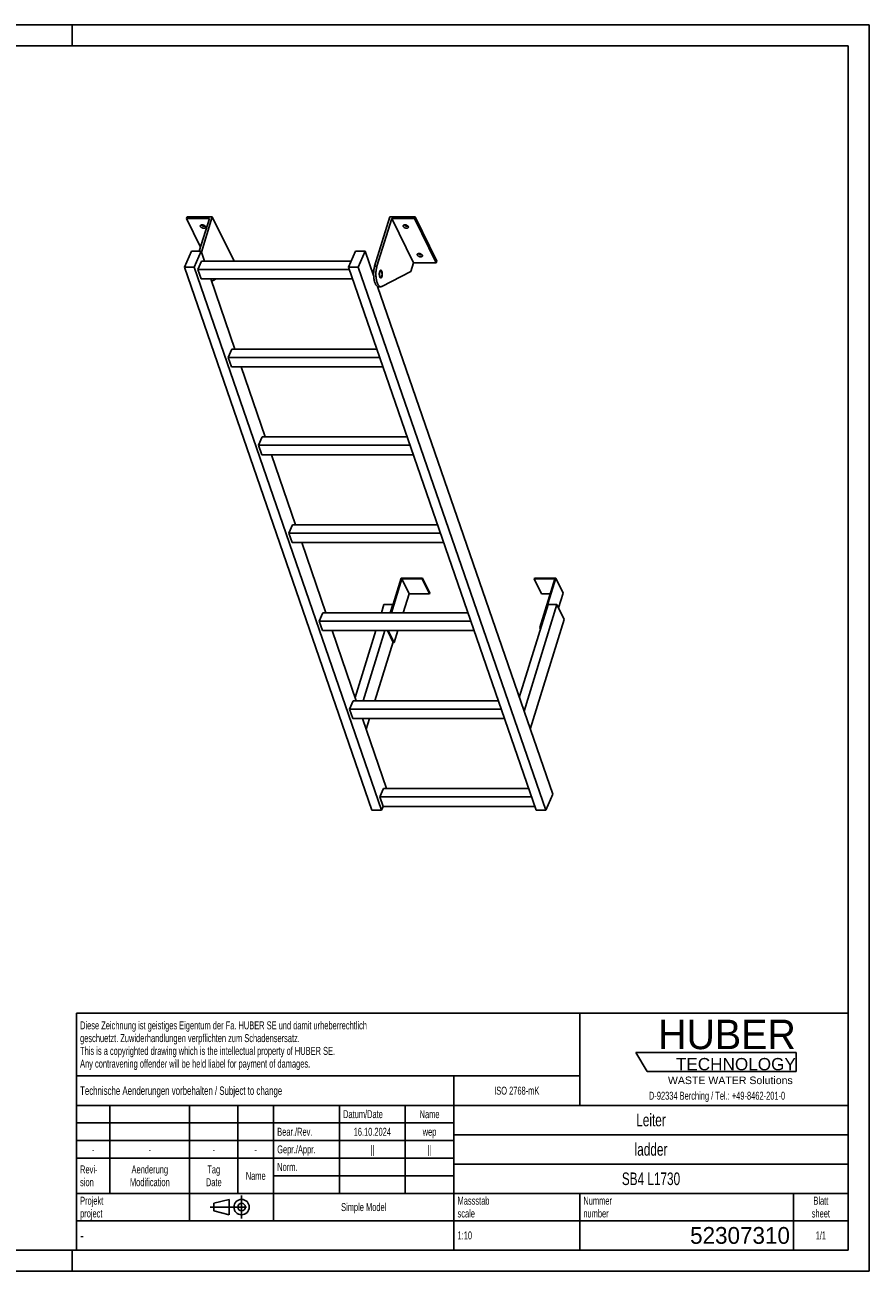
# Model space of a CAD drawing. Header units: millimetres. Extents: x 0 to 4200, y 0 to 2970.
# Tile 2 of 2: x 2187 to 4200, y 0 to 2970. Entities that reach past the tile are written whole.
import ezdxf

# ---------------------------------------------------------------- set-up
doc = ezdxf.new("R2010")
doc.units = ezdxf.units.MM
doc.header["$LTSCALE"] = 231
doc.linetypes.add('CENTER', pattern=[0.6, 0.375, -0.075, 0.075, -0.075])
doc.layers.get('0').update_dxf_attribs({"linetype": 'CONTINUOUS'})
for name, color, linetype in [('005_AXIS', 7, 'CONTINUOUS'), ('HUBER_Logo_BL1', 7, 'CONTINUOUS'), ('HUBER_Logo_BL2', 7, 'CONTINUOUS')]:
    doc.layers.add(name, color=color, linetype=linetype)
doc.styles.get("Standard").update_dxf_attribs({"font": 'txt', "width": 0.7})
doc.styles.add('TEXTSTYLE_2', font='txt')
doc.styles.add('TEXTSTYLE_3', font='arial.ttf')
doc.styles.add('TEXTSTYLE_5', font='txt', dxfattribs={"width": 0.8})
doc.styles.add('TEXTSTYLE_6', font='txt')

# ---------------------------------------------------------------- blocks, each defined once
blk = doc.blocks.new('HUBER_LOGO_BL1', base_point=(3837.5, 503.7))
at = {"layer": 'HUBER_Logo_BL1', "color": 2, "linetype": 'Continuous', "attachment_point": 3, "line_spacing_factor": 0.78}
for s, insert, char_height, width, style in [('HUBER\\P\\fArial;\\H29.25;TECHNOLOGY ', (4025.4, 599.1), 70.2, 387.672, 'TEXTSTYLE_2'), ('WASTE WATER Solutions', (4018, 463.6), 18, 297.033, 'TEXTSTYLE_3')]:
    blk.add_mtext(s, dxfattribs=dict(at, insert=insert, char_height=char_height, width=width, style=style))
at = {"layer": 'HUBER_Logo_BL1', "color": 2, "linetype": 'Continuous', "insert": (3837.5, 427.4), "char_height": 19, "width": 810.893, "attachment_point": 2, "line_spacing_factor": 0.96}
blk.add_mtext('D-92334 Berching / Tel.: +49-8462-201-0', dxfattribs=at)
blk = doc.blocks.new('PROJEKTIONSMETHODE_1_BL3', base_point=(2680, 152.5))
at = {"color": 2, "linetype": 'CENTER'}
for p, q in [((2703.8, 180), (2703.8, 125)), ((2628.7, 152.5), (2731.3, 152.5))]:
    blk.add_line(p, q, dxfattribs=at)
at = {"color": 2, "linetype": 'Continuous'}
for p, q in [((2637.8, 161.7), (2674.5, 170.8)), ((2637.8, 143.3), (2637.8, 161.7)), ((2674.5, 134.2), (2674.5, 170.8)), ((2637.8, 143.3), (2674.5, 134.2))]:
    blk.add_line(p, q, dxfattribs=at)
for radius in [18.3, 9.17]:
    blk.add_circle((2703.8, 152.5), radius, dxfattribs=at)
blk = doc.blocks.new('*T12')
at = {"color": 3, "linetype": 'Continuous'}
for p, q in [((0, 0), (1840, 0)), ((0, 0), (0, -565)), ((1200, 0), (1200, -220)), ((1840, 0), (1840, -565)), ((0, -150), (1200, -150)), ((900, -150), (900, -565)), ((0, -220), (1840, -220)), ((80, -220), (80, -430)), ((270, -220), (270, -495)), ((385, -220), (385, -430)), ((470, -220), (470, -495)), ((627, -220), (627, -430)), ((784, -220), (784, -430)), ((0, -262), (900, -262)), ((900, -290), (1840, -290)), ((0, -304), (900, -304)), ((0, -346), (900, -346)), ((900, -360), (1840, -360)), ((470, -388), (900, -388)), ((0, -430), (1840, -430)), ((1200, -430), (1200, -565)), ((1710, -430), (1710, -565)), ((0, -495), (1840, -495)), ((0, -565), (1840, -565))]:
    blk.add_line(p, q, dxfattribs=at)
at = {"color": 2, "linetype": 'Continuous', "line_spacing_factor": 0.96}
for s, insert, char_height, width, attachment_point in [('Diese Zeichnung ist geistiges Eigentum der Fa. HUBER SE und damit urheberrechtlich \\Pgeschuetzt. Zuwiderhandlungen verpflichten zum Schadensersatz.\\PThis is a copyrighted drawing which is the intellectual property of HUBER SE.\\PAny contravening offender will be held liabel for payment of damages.', (8.75, -19.9), 19, 2214.8571, 1), ('Technische Aenderungen vorbehalten / Subject to change', (8.75, -175), 20, 1524.7619, 1), ('ISO 2768-mK', (1050, -175.5), 19, 332.9524, 2), ('Datum/Date', (635.75, -231.5), 19, 292.2381, 1), ('Name', (842, -231.5), 19, 126.6667, 2), ('Leiter', (1370, -240), 30, 240, 2), ('Bear./Rev.', (478.75, -273.5), 19, 272.3333, 1), ('16.10.2024', (705.5, -273.5), 19, 273.2381, 2), ('wep', (842, -273.5), 19, 99.5238, 2), ('-', (40, -315.5), 19, 34.381, 2), ('-', (175, -315.5), 19, 34.381, 2), ('-', (327.5, -315.5), 19, 34.381, 2), ('-', (427.5, -315.5), 19, 34.381, 2), ('Gepr./Appr.', (478.75, -315.5), 19, 299.4762, 1), ('||', (705.5, -315.5), 19, 50.6667, 2), ('||', (842, -315.5), 19, 50.6667, 2), ('ladder', (1370, -310), 30, 251.4286, 2), ('Revi-\\Psion', (8.75, -363.3), 19, 138.4286, 1), ('Aenderung\\PModification', (175, -363.3), 19, 303.0952, 2), ('Tag\\PDate', (327.5, -363.3), 19, 117.619, 2), ('Name', (427.5, -378.5), 19, 126.6667, 2), ('Norm. ', (478.75, -357.5), 19, 175.5238, 1), ('SB4 L1730', (1370, -380), 30, 410, 2), ('Projekt\\Pproject', (8.75, -437.8), 19, 183.6667, 1), ('Massstab\\Pscale', (908.75, -437.8), 19, 224.381, 1), ('Nummer\\Pnumber', (1208.75, -437.8), 19, 186.381, 1), ('Blatt\\Psheet', (1775, -437.8), 19, 137.5238, 2), ('Simple Model', (685, -453), 19, 328.4286, 2), ('1:10', (908.75, -520.5), 19, 94.0952, 1), ('1/1', (1775, -520.5), 19, 79.619, 2)]:
    blk.add_mtext(s, dxfattribs=dict(at, insert=insert, char_height=char_height, width=width, attachment_point=attachment_point))
for s, insert, char_height, width, attachment_point, style in [('-', (8.75, -517.5), 25, 18.3333, 1, 'TEXTSTYLE_5'), ('52307310', (1701.25, -510), 40, 546.6667, 3, 'TEXTSTYLE_6')]:
    blk.add_mtext(s, dxfattribs=dict(at, insert=insert, char_height=char_height, width=width, attachment_point=attachment_point, style=style))
blk = doc.blocks.new('HUBER_LOGO_BL2', base_point=(3835.2, 498.5))
at = {"layer": 'HUBER_Logo_BL2', "color": 5, "linetype": 'Continuous'}
for p, q in [((4026.4, 521), (3643.9, 521)), ((3643.9, 521), (3670.9, 476)), ((4026.4, 521), (4026.4, 476)), ((3670.9, 476), (4026.4, 476))]:
    blk.add_line(p, q, dxfattribs=at)

msp = doc.modelspace()

# ---------------------------------------------------------------- linework, layer by layer
at = {"color": 3, "linetype": 'Continuous'}
for p, q in [((4200, 2970), (0, 2970)), ((2300, 2970), (2300, 2920)), ((4200, 2970), (4200, 0)), ((2300, 0), (2300, 50)), ((4200, 0), (0, 0))]:
    msp.add_line(p, q, dxfattribs=at)
at = {"color": 5, "linetype": 'Continuous'}
for p, q in [((4150, 2920), (50, 2920)), ((4150, 50), (4150, 2920)), ((50, 50), (4150, 50))]:
    msp.add_line(p, q, dxfattribs=at)
at = {"color": 7, "linetype": 'Continuous'}
for p, q in [((2627.008, 2508.264), (2572.665, 2508.264)), ((2627.008, 2508.264), (2603.083, 2430.842)), ((2607.955, 2428.724), (2633.987, 2512.964)), ((3021.123, 2394.681), (3057.675, 2512.964)), ((3061.749, 2508.264), (3026.649, 2394.681)), ((3113.606, 2402.59), (3061.749, 2508.264)), ((3116.091, 2508.264), (3061.749, 2508.264)), ((2567.589, 2393.023), (2584.197, 2430.842)), ((2584.197, 2430.842), (2607.223, 2430.842)), ((2607.223, 2430.842), (2590.616, 2393.023)), ((2599.717, 2387.016), (2608.457, 2406.921)), ((2615.484, 2406.921), (2607.223, 2430.842)), ((2965.143, 2406.921), (2608.457, 2406.921)), ((2685.844, 2407.29), (2685.73, 2406.921)), ((2959.04, 2393.023), (2975.648, 2430.842)), ((2975.648, 2430.842), (2998.674, 2430.842)), ((2998.674, 2430.842), (2982.067, 2393.023)), ((3018.658, 2372.974), (2998.674, 2430.842)), ((3014.575, 1098.655), (2567.589, 2393.023)), ((2590.616, 2393.023), (2567.589, 2393.023)), ((3037.602, 1098.655), (2590.616, 2393.023)), ((2607.468, 2364.57), (2599.717, 2387.016)), ((2961.115, 2387.016), (2599.717, 2387.016)), ((3406.026, 1098.655), (2959.04, 2393.023)), ((2982.067, 2393.023), (2959.04, 2393.023)), ((3429.052, 1098.655), (2982.067, 2393.023)), ((3107.405, 2382.524), (3038.111, 2346.626)), ((3113.606, 2402.59), (3107.405, 2382.524)), ((3113.606, 2402.59), (3167.949, 2402.59)), ((2607.468, 2364.57), (2968.866, 2364.57)), ((2687.828, 2197.428), (2630.109, 2364.57)), ((2643.535, 2364.57), (2632.146, 2358.67)), ((3445.66, 1136.474), (3027.703, 2346.78)), ((3030.274, 2346.033), (3035.8, 2346.033)), ((2672.061, 2177.523), (2680.802, 2197.428)), ((2679.812, 2155.077), (2672.061, 2177.523)), ((3033.459, 2177.523), (2672.061, 2177.523)), ((3026.585, 2197.428), (2680.802, 2197.428)), ((2679.812, 2155.077), (3041.21, 2155.077)), ((2760.173, 1987.935), (2702.453, 2155.077)), ((2744.406, 1968.03), (2753.146, 1987.935)), ((2752.157, 1945.584), (2744.406, 1968.03)), ((3105.804, 1968.03), (2744.406, 1968.03)), ((3098.93, 1987.935), (2753.146, 1987.935)), ((2752.157, 1945.584), (3113.555, 1945.584)), ((2832.517, 1778.441), (2774.798, 1945.584)), ((2825.491, 1778.441), (2816.75, 1758.537)), ((2824.501, 1736.091), (2816.75, 1758.537)), ((3178.148, 1758.537), (2816.75, 1758.537)), ((3171.274, 1778.441), (2825.491, 1778.441)), ((2824.501, 1736.091), (3185.899, 1736.091)), ((2904.862, 1568.948), (2847.142, 1736.091)), ((3084.54, 1651.141), (3059.141, 1568.948)), ((3060.983, 1568.948), (3085.898, 1649.574)), ((3135.198, 1651.141), (3084.54, 1651.141)), ((3085.898, 1649.574), (3134.714, 1649.574)), ((3085.898, 1649.574), (3103.285, 1614.142)), ((3134.714, 1649.574), (3135.198, 1651.141)), ((3134.714, 1649.574), (3152.102, 1614.142)), ((3135.198, 1651.141), (3152.586, 1615.709)), ((3402.306, 1651.141), (3401.822, 1649.574)), ((3401.822, 1649.574), (3450.638, 1649.574)), ((3401.822, 1649.574), (3419.209, 1614.142)), ((3452.964, 1651.141), (3402.306, 1651.141)), ((3450.638, 1649.574), (3414.812, 1533.642)), ((3416.654, 1533.642), (3452.964, 1651.141)), ((3452.964, 1651.141), (3470.352, 1615.709)), ((3089.319, 1568.948), (3103.285, 1614.142)), ((3103.285, 1614.142), (3152.102, 1614.142)), ((3152.102, 1614.142), (3152.586, 1615.709)), ((3419.209, 1614.142), (3439.689, 1614.142)), ((3459.528, 1580.683), (3470.352, 1615.709)), ((3434.52, 1588.474), (3366.066, 1366.958)), ((3455.705, 1588.474), (3377.246, 1334.584)), ((3455.705, 1588.474), (3434.52, 1588.474)), ((3473.092, 1553.043), (3455.705, 1588.474)), ((2897.835, 1568.948), (2889.095, 1549.044)), ((3250.493, 1549.044), (2889.095, 1549.044)), ((2896.846, 1526.598), (2889.095, 1549.044)), ((3243.619, 1568.948), (2897.835, 1568.948)), ((3392.201, 1291.279), (3473.092, 1553.043)), ((2896.846, 1526.598), (3258.244, 1526.598)), ((2977.206, 1359.455), (2919.487, 1526.598)), ((3051.686, 1526.598), (3065.617, 1498.21)), ((3053.529, 1526.598), (3067.46, 1498.21)), ((3067.46, 1498.21), (3076.232, 1526.598)), ((3414.812, 1533.642), (3416.654, 1533.642)), ((3414.812, 1533.642), (3416.508, 1530.187)), ((3416.654, 1533.642), (3417.22, 1532.49)), ((3065.617, 1498.21), (3067.46, 1498.21)), ((2970.18, 1359.455), (2961.439, 1339.551)), ((3322.837, 1339.551), (2961.439, 1339.551)), ((2969.19, 1317.105), (2961.439, 1339.551)), ((3315.963, 1359.455), (2970.18, 1359.455)), ((2969.19, 1317.105), (3330.588, 1317.105)), ((3049.551, 1149.962), (2991.831, 1317.105)), ((3042.524, 1149.962), (3033.784, 1130.058)), ((3395.182, 1130.058), (3033.784, 1130.058)), ((3041.535, 1107.612), (3033.784, 1130.058)), ((3388.308, 1149.962), (3042.524, 1149.962)), ((3445.66, 1136.474), (3429.052, 1098.655)), ((3041.535, 1107.612), (3037.602, 1098.655)), ((3041.535, 1107.612), (3402.933, 1107.612)), ((3037.602, 1098.655), (3014.575, 1098.655)), ((3429.052, 1098.655), (3406.026, 1098.655))]:
    msp.add_line(p, q, dxfattribs=at)
at = {"color": 9, "linetype": 'Continuous'}
msp.add_line((3021.123, 2394.681), (3026.649, 2394.681), dxfattribs=at)
at = {"color": 7, "linetype": 'Continuous'}
for points, knots in [([(3021.123, 2394.681), (3020.393, 2392.321), (3019.278, 2387.231), (3018.512, 2379.272), (3018.604, 2371.066), (3019.407, 2364.38), (3020.502, 2359.415), (3021.491, 2356.106), (3022.647, 2353.181), (3023.951, 2350.693), (3025.379, 2348.686), (3026.917, 2347.195), (3028.553, 2346.255), (3029.722, 2346.033), (3030.274, 2346.033)], [0, 0, 0, 0, 0.1393862, 0.29277846, 0.4502733, 0.60148397, 0.67169737, 0.73686463, 0.7961308, 0.84889738, 0.89493071, 0.93453672, 0.96882886, 1, 1, 1, 1]), ([(3026.649, 2394.681), (3025.92, 2392.321), (3024.805, 2387.231), (3024.038, 2379.272), (3024.13, 2371.066), (3024.934, 2364.38), (3026.028, 2359.415), (3027.017, 2356.106), (3028.174, 2353.181), (3029.477, 2350.693), (3030.905, 2348.686), (3032.443, 2347.195), (3034.08, 2346.255), (3035.248, 2346.033), (3035.8, 2346.033)], [0, 0, 0, 0, 0.1393862, 0.29277846, 0.4502733, 0.60148397, 0.67169737, 0.73686463, 0.7961308, 0.84889738, 0.89493071, 0.93453672, 0.96882886, 1, 1, 1, 1]), ([(3035.8, 2346.033), (3036.191, 2346.033), (3036.994, 2346.139), (3037.746, 2346.437), (3038.111, 2346.626)], [0, 0, 0, 0, 0.48713268, 1, 1, 1, 1])]:
    msp.add_open_spline(points, degree=3, knots=knots, dxfattribs=at)
at = {"layer": '005_AXIS', "color": 7, "linetype": 'Continuous'}
for p, q in [((2574.118, 2512.964), (2572.665, 2508.264)), ((2572.665, 2508.264), (2606.01, 2440.314)), ((2633.987, 2512.964), (2574.118, 2512.964)), ((2685.844, 2407.29), (2633.987, 2512.964)), ((3117.544, 2512.964), (3057.675, 2512.964)), ((3117.544, 2512.964), (3116.091, 2508.264)), ((3167.949, 2402.59), (3116.091, 2508.264)), ((3169.401, 2407.29), (3117.544, 2512.964)), ((3169.401, 2407.29), (3167.949, 2402.59)), ((3018.968, 2383.533), (3015.011, 2383.533)), ((3035.8, 2383.533), (3033.697, 2383.533)), ((3035.8, 2368.533), (3033.697, 2368.533)), ((3043.069, 1588.474), (3037.035, 1568.948)), ((3043.069, 1588.474), (3064.254, 1588.474)), ((3064.254, 1588.474), (3058.22, 1568.948)), ((3064.819, 1587.323), (3064.254, 1588.474)), ((3023.948, 1526.598), (2974.615, 1366.958)), ((3045.132, 1526.598), (2993.481, 1359.455)), ((3021.818, 1359.455), (3065.052, 1499.361)), ((3000.75, 1291.279), (3008.731, 1317.105))]:
    msp.add_line(p, q, dxfattribs=at)
for points, knots in [([(2605.764, 2489.615), (2605.612, 2489.925), (2605.399, 2490.561), (2605.449, 2491.237), (2605.541, 2491.535)], [0, 0, 0, 0, 0.5259898, 1, 1, 1, 1]), ([(2605.541, 2491.535), (2605.602, 2491.732), (2605.788, 2492.12), (2606.231, 2492.619), (2606.822, 2493.029), (2607.827, 2493.467), (2609.356, 2493.719), (2611.344, 2493.592), (2613.373, 2493.065), (2615.239, 2492.188), (2616.754, 2491.054), (2617.499, 2490.104), (2617.738, 2489.615)], [0, 0, 0, 0, 0.04317928, 0.08863394, 0.13810721, 0.19258206, 0.31675069, 0.45771902, 0.606659, 0.752863, 0.88624343, 1, 1, 1, 1]), ([(2617.961, 2487.696), (2617.9, 2487.499), (2617.714, 2487.111), (2617.271, 2486.612), (2616.68, 2486.202), (2615.675, 2485.764), (2614.146, 2485.512), (2612.159, 2485.639), (2610.129, 2486.166), (2608.263, 2487.042), (2606.748, 2488.177), (2606.004, 2489.127), (2605.764, 2489.615)], [0, 0, 0, 0, 0.04317928, 0.08863394, 0.13810721, 0.19258206, 0.31675069, 0.45771902, 0.606659, 0.752863, 0.88624343, 1, 1, 1, 1]), ([(2617.133, 2490.524), (2616.367, 2490.307), (2614.642, 2490.18), (2612.073, 2490.661), (2609.68, 2491.714), (2608.329, 2492.792), (2607.819, 2493.404)], [0, 0, 0, 0, 0.23501097, 0.50003303, 0.76503684, 1, 1, 1, 1]), ([(2617.738, 2489.615), (2617.89, 2489.306), (2618.103, 2488.67), (2618.053, 2487.993), (2617.961, 2487.696)], [0, 0, 0, 0, 0.5259898, 1, 1, 1, 1]), ([(3089.321, 2489.615), (3089.169, 2489.925), (3088.956, 2490.561), (3089.006, 2491.237), (3089.098, 2491.535)], [0, 0, 0, 0, 0.5259898, 1, 1, 1, 1]), ([(3089.098, 2491.535), (3089.159, 2491.732), (3089.345, 2492.12), (3089.788, 2492.619), (3090.379, 2493.029), (3091.384, 2493.467), (3092.913, 2493.719), (3094.901, 2493.592), (3096.93, 2493.065), (3098.796, 2492.188), (3100.311, 2491.054), (3101.056, 2490.104), (3101.295, 2489.615)], [0, 0, 0, 0, 0.04317928, 0.08863394, 0.13810721, 0.19258206, 0.31675069, 0.45771902, 0.606659, 0.752863, 0.88624343, 1, 1, 1, 1]), ([(3101.518, 2487.696), (3101.457, 2487.499), (3101.271, 2487.111), (3100.828, 2486.612), (3100.237, 2486.202), (3099.232, 2485.764), (3097.703, 2485.512), (3095.716, 2485.639), (3093.686, 2486.166), (3091.82, 2487.042), (3090.305, 2488.177), (3089.561, 2489.127), (3089.321, 2489.615)], [0, 0, 0, 0, 0.04317928, 0.08863394, 0.13810721, 0.19258206, 0.31675069, 0.45771902, 0.606659, 0.752863, 0.88624343, 1, 1, 1, 1]), ([(3100.69, 2490.524), (3099.924, 2490.307), (3098.199, 2490.18), (3095.63, 2490.661), (3093.237, 2491.714), (3091.886, 2492.792), (3091.376, 2493.404)], [0, 0, 0, 0, 0.23501097, 0.50003303, 0.76503684, 1, 1, 1, 1]), ([(3101.295, 2489.615), (3101.447, 2489.306), (3101.66, 2488.67), (3101.61, 2487.993), (3101.518, 2487.696)], [0, 0, 0, 0, 0.5259898, 1, 1, 1, 1]), ([(3122.876, 2421.238), (3122.724, 2421.548), (3122.511, 2422.184), (3122.561, 2422.86), (3122.653, 2423.157)], [0, 0, 0, 0, 0.5259898, 1, 1, 1, 1]), ([(3122.653, 2423.157), (3122.713, 2423.355), (3122.9, 2423.743), (3123.343, 2424.242), (3123.934, 2424.652), (3124.939, 2425.089), (3126.468, 2425.342), (3128.455, 2425.215), (3130.485, 2424.688), (3132.35, 2423.811), (3133.866, 2422.676), (3134.61, 2421.726), (3134.85, 2421.238)], [0, 0, 0, 0, 0.04317928, 0.08863394, 0.13810721, 0.19258206, 0.31675069, 0.45771902, 0.606659, 0.752863, 0.88624343, 1, 1, 1, 1]), ([(3135.073, 2419.319), (3135.012, 2419.122), (3134.826, 2418.734), (3134.383, 2418.235), (3133.791, 2417.824), (3132.787, 2417.387), (3131.258, 2417.135), (3129.27, 2417.261), (3127.241, 2417.789), (3125.375, 2418.665), (3123.86, 2419.8), (3123.115, 2420.75), (3122.876, 2421.238)], [0, 0, 0, 0, 0.04317928, 0.08863394, 0.13810721, 0.19258206, 0.31675069, 0.45771902, 0.606659, 0.752863, 0.88624343, 1, 1, 1, 1]), ([(3134.245, 2422.147), (3133.478, 2421.93), (3131.754, 2421.803), (3129.184, 2422.284), (3126.792, 2423.337), (3125.44, 2424.415), (3124.93, 2425.027)], [0, 0, 0, 0, 0.23501097, 0.50003303, 0.76503684, 1, 1, 1, 1]), ([(3134.85, 2421.238), (3135.002, 2420.929), (3135.215, 2420.293), (3135.165, 2419.616), (3135.073, 2419.319)], [0, 0, 0, 0, 0.5259898, 1, 1, 1, 1]), ([(3035.8, 2385.283), (3035.612, 2385.283), (3035.21, 2385.198), (3034.657, 2384.844), (3034.144, 2384.288), (3033.473, 2383.225), (3032.82, 2381.466), (3032.332, 2379.005), (3032.145, 2376.273), (3032.277, 2373.518), (3032.716, 2370.994), (3033.235, 2369.452), (3033.561, 2368.787)], [0, 0, 0, 0, 0.03139335, 0.06653603, 0.10789217, 0.15653915, 0.27536244, 0.41788485, 0.57383793, 0.73088447, 0.87653105, 1, 1, 1, 1]), ([(3035.8, 2383.533), (3035.648, 2383.533), (3035.322, 2383.464), (3034.873, 2383.177), (3034.457, 2382.726), (3033.914, 2381.864), (3033.384, 2380.438), (3032.988, 2378.443), (3032.836, 2376.227), (3032.944, 2373.994), (3033.299, 2371.947), (3033.72, 2370.697), (3033.985, 2370.158)], [0, 0, 0, 0, 0.03139335, 0.066536, 0.10789211, 0.15653911, 0.27536242, 0.41788483, 0.57383791, 0.73088448, 0.87653101, 1, 1, 1, 1]), ([(3038.04, 2383.279), (3037.894, 2383.576), (3037.59, 2384.11), (3037.044, 2384.761), (3036.447, 2385.18), (3036.005, 2385.283), (3035.8, 2385.283)], [0, 0, 0, 0, 0.31594771, 0.58208422, 0.80455749, 1, 1, 1, 1]), ([(3037.616, 2381.908), (3037.498, 2382.149), (3037.252, 2382.582), (3036.808, 2383.11), (3036.325, 2383.45), (3035.967, 2383.533), (3035.8, 2383.533)], [0, 0, 0, 0, 0.31594818, 0.58208432, 0.80455751, 1, 1, 1, 1]), ([(3035.8, 2366.783), (3035.989, 2366.783), (3036.391, 2366.868), (3036.944, 2367.222), (3037.457, 2367.778), (3038.128, 2368.842), (3038.781, 2370.6), (3039.269, 2373.061), (3039.456, 2375.794), (3039.324, 2378.548), (3038.885, 2381.072), (3038.366, 2382.614), (3038.04, 2383.279)], [0, 0, 0, 0, 0.03139335, 0.06653603, 0.10789217, 0.15653915, 0.27536244, 0.41788485, 0.57383793, 0.73088447, 0.87653105, 1, 1, 1, 1]), ([(3035.8, 2368.533), (3035.953, 2368.533), (3036.279, 2368.602), (3036.727, 2368.889), (3037.144, 2369.34), (3037.687, 2370.202), (3038.217, 2371.628), (3038.613, 2373.623), (3038.764, 2375.839), (3038.657, 2378.072), (3038.302, 2380.119), (3037.88, 2381.369), (3037.616, 2381.908)], [0, 0, 0, 0, 0.03139335, 0.066536, 0.10789211, 0.15653911, 0.27536242, 0.41788483, 0.57383791, 0.73088448, 0.87653101, 1, 1, 1, 1]), ([(3033.561, 2368.787), (3033.707, 2368.49), (3034.011, 2367.957), (3034.557, 2367.305), (3035.154, 2366.886), (3035.595, 2366.783), (3035.8, 2366.783)], [0, 0, 0, 0, 0.31594771, 0.58208422, 0.80455749, 1, 1, 1, 1]), ([(3033.985, 2370.158), (3034.103, 2369.917), (3034.349, 2369.485), (3034.792, 2368.957), (3035.276, 2368.616), (3035.634, 2368.533), (3035.8, 2368.533)], [0, 0, 0, 0, 0.31594818, 0.58208432, 0.80455751, 1, 1, 1, 1])]:
    msp.add_open_spline(points, degree=3, knots=knots, dxfattribs=at)

# ---------------------------------------------------------------- block references
msp.add_blockref('*T12', (2310, 615))
at = {"color": 2, "linetype": 'Continuous'}
msp.add_blockref('PROJEKTIONSMETHODE_1_BL3', (2680, 152.5), dxfattribs=at)
at = {"layer": 'HUBER_Logo_BL1'}
msp.add_blockref('HUBER_LOGO_BL1', (3837.497, 503.742), dxfattribs=at)
at = {"layer": 'HUBER_Logo_BL2'}
msp.add_blockref('HUBER_LOGO_BL2', (3835.187, 498.496), dxfattribs=at)

doc.saveas('drawing.dxf')
